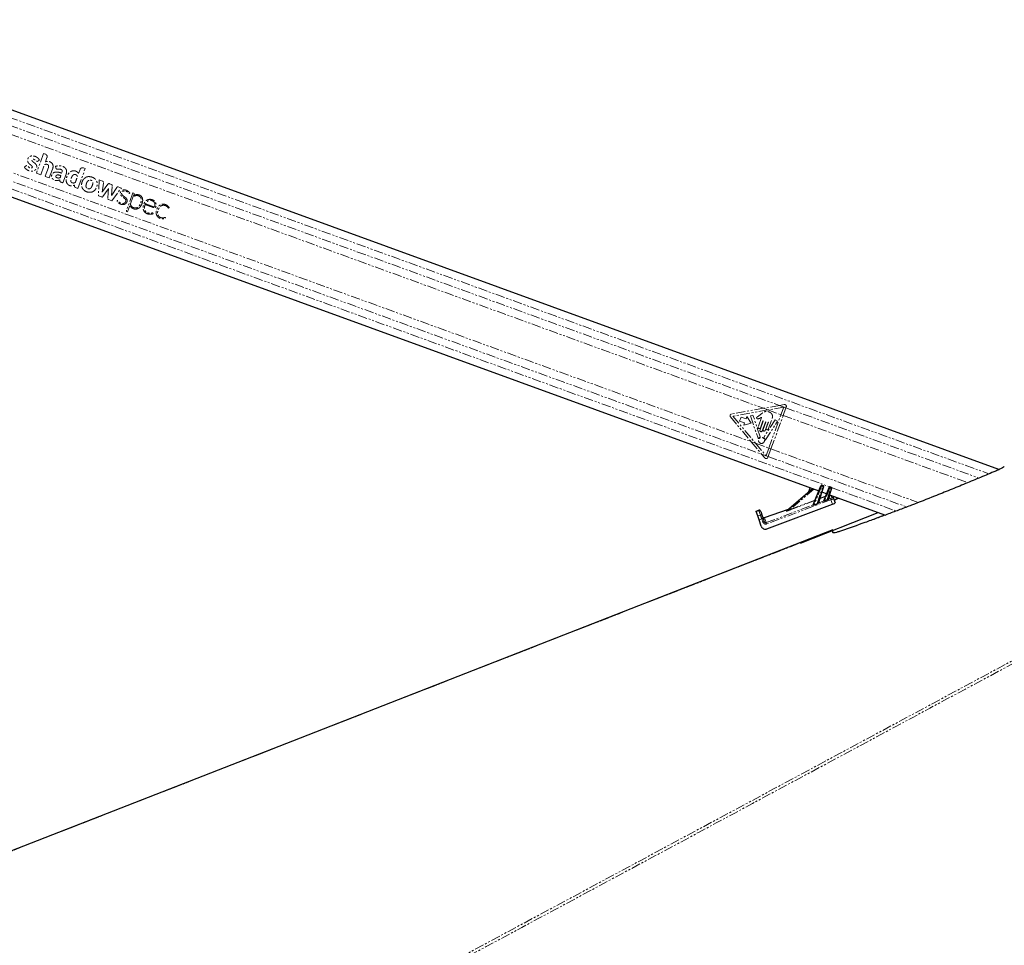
# Paper-space layout 'Inground Anchor' of a CAD drawing. Header units: millimetres. Extents: x 262 to 9484, y 125 to 8141.
# Tile 14 of 53: x 948 to 1624, y 2995 to 3630. Entities that reach past the tile are written whole.
import ezdxf

# ---------------------------------------------------------------- set-up
doc = ezdxf.new("R2010")
doc.units = ezdxf.units.MM
doc.linetypes.add('PHANTOM', pattern=[12.7, 6.35, -1.27, 1.27, -1.27, 1.27, -1.27])

psp = doc.layouts.new('Inground Anchor')

# ---------------------------------------------------------------- linework, layer by layer
at = {"color": 7, "linetype": 'Continuous', "lineweight": 25}
for p, q in [((1620.55, 3321.29), (772.51, 3630)), ((756.67, 3576.18), (1496.95, 3306.69)), ((1474.64, 3292.87), (1492.51, 3308.31)), ((1490.89, 3308.9), (1489.74, 3305.92)), ((1493.08, 3297.11), (1498.32, 3310.07)), ((1500.02, 3309.45), (1496.55, 3298.78)), ((1498.32, 3310.07), (1498.41, 3310.29)), ((1498.89, 3305.99), (1502.3, 3304.75)), ((1499.04, 3310.58), (1499.79, 3310.3)), ((1500.09, 3309.68), (1500.02, 3309.45)), ((1500.33, 3299.88), (1503.99, 3308.94)), ((1505.64, 3308.35), (1503.37, 3301.39)), ((1503.99, 3308.94), (1504.08, 3309.17)), ((1504.72, 3309.45), (1505.41, 3309.2)), ((1505.71, 3308.58), (1505.64, 3308.35)), ((1504.24, 3304.04), (1542.59, 3290.08)), ((1506.65, 3302.66), (1507.08, 3301.42)), ((1507.08, 3301.42), (1508.09, 3298.55)), ((1509.29, 3301.16), (1510.54, 3301.74)), ((1453.8, 3292.73), (1455.69, 3293.39)), ((1453.92, 3292.4), (1453.8, 3292.73)), ((1454.94, 3289.45), (1453.92, 3292.4)), ((1456.96, 3292.77), (1457.07, 3292.45)), ((1457.07, 3292.45), (1458.1, 3289.51)), ((1459.55, 3288.39), (1476.15, 3294.18)), ((1461.31, 3280.53), (1506.33, 3297.5)), ((1484.33, 3270.67), (1537.58, 3291.9)), ((1455.87, 3286.8), (1454.94, 3289.45)), ((1457.39, 3282.42), (1455.87, 3286.8)), ((1458.1, 3289.51), (1458.71, 3287.74)), ((1458.71, 3287.74), (1459.48, 3285.53)), ((1506.51, 3279.52), (1506.51, 3279.7)), ((1506.51, 3278.05), (1506.51, 3279.08))]:
    psp.add_line(p, q, dxfattribs=at)
at = {"color": 8, "linetype": 'PHANTOM', "lineweight": 18}
for p, q in [((774.01, 3624.01), (1613.7, 3318.34)), ((774.19, 3618.52), (1469.89, 3365.27)), ((767.57, 3583.08), (1457.66, 3331.86)), ((763.12, 3579.27), (1504.35, 3309.44)), ((941.89, 3551.54), (1458.96, 3363.31)), ((964.88, 3538.2), (959.95, 3524.65)), ((966.12, 3537.75), (964.88, 3538.2)), ((966.09, 3532.47), (967.18, 3535.47)), ((962.86, 3523.59), (965.39, 3530.54)), ((968.12, 3528.68), (965.86, 3522.49)), ((968.78, 3521.43), (971.03, 3527.62)), ((973.12, 3529.35), (973.31, 3528.25)), ((988.44, 3514.27), (993.38, 3527.82)), ((993.38, 3527.82), (992.13, 3528.28)), ((937.16, 3527.28), (1450.5, 3340.41)), ((959.95, 3524.65), (962.86, 3523.59)), ((965.86, 3522.49), (968.78, 3521.43)), ((978.14, 3518.03), (980.35, 3524.11)), ((989.86, 3527.22), (988.85, 3524.46)), ((986.15, 3516.5), (986.1, 3515.68)), ((986.64, 3514.93), (988.44, 3514.27)), ((1003, 3520), (1002.48, 3509.16)), ((1005.33, 3519.16), (1003, 3520)), ((1005.04, 3511.59), (1005.96, 3518.35)), ((1009.05, 3517.16), (1005.04, 3511.59)), ((1005.53, 3508.61), (1009.51, 3514.13)), ((1009.51, 3514.13), (1008.99, 3507.35)), ((1011.41, 3516.95), (1010.02, 3517.46)), ((1011.37, 3509.27), (1011.96, 3516.09)), ((1015.04, 3514.92), (1011.37, 3509.27)), ((1011.7, 3505.81), (1018.21, 3514.47)), ((1018.21, 3514.47), (1016.04, 3515.26)), ((1002.48, 3509.16), (1004.74, 3508.34)), ((1026.2, 3511.12), (1021.7, 3498.76)), ((1026.12, 3508.19), (1024.43, 3503.54)), ((1026.63, 3510.97), (1026.2, 3511.12)), ((1026.45, 3509.12), (1026.46, 3509.12)), ((1026.46, 3509.12), (1026.91, 3510.36)), ((1009.34, 3506.67), (1011.7, 3505.81)), ((1022.46, 3498.15), (1023.79, 3501.78)), ((1034.82, 3503.75), (1041, 3501.5)), ((1021.89, 3498.35), (1022.46, 3498.15)), ((1473.2, 3365.87), (1469.89, 3365.27)), ((1458.96, 3363.31), (1437, 3359.37)), ((1461.99, 3362.2), (1437.98, 3357.89)), ((1451.71, 3358.71), (1449.93, 3358.1)), ((1456.63, 3343.74), (1451.71, 3358.71)), ((1457.74, 3359.66), (1455.79, 3358.15)), ((1469.89, 3365.27), (1458.96, 3363.31)), ((1458.96, 3363.31), (1461.99, 3362.2)), ((1472.79, 3364.14), (1461.99, 3362.2)), ((1461.99, 3362.2), (1470.91, 3358.96)), ((1462.56, 3336.02), (1470.91, 3358.96)), ((1469.89, 3365.27), (1474.34, 3363.65)), ((1470.91, 3358.96), (1472.79, 3364.14)), ((1470.91, 3358.96), (1472.43, 3358.4)), ((1472.43, 3358.4), (1474.34, 3363.65)), ((1474.34, 3363.65), (1474.56, 3364.25)), ((1474.34, 3363.65), (1606.78, 3315.44)), ((1436.29, 3357.39), (1450.5, 3340.41)), ((1437.98, 3357.89), (1453.55, 3339.3)), ((1443.54, 3357.32), (1442.52, 3354.52)), ((1442.52, 3354.52), (1445.96, 3353.26)), ((1446.98, 3356.07), (1443.54, 3357.32)), ((1445.96, 3353.26), (1445.4, 3351.71)), ((1445.4, 3351.71), (1450.44, 3353.22)), ((1447.54, 3357.62), (1446.98, 3356.07)), ((1450.44, 3353.22), (1447.54, 3357.62)), ((1449.93, 3358.1), (1455.2, 3342.74)), ((1457.61, 3357.13), (1455.21, 3350.5)), ((1458.73, 3354.56), (1456.5, 3348.44)), ((1456.81, 3349.92), (1458.53, 3354.63)), ((1458.11, 3347.85), (1460.34, 3353.97)), ((1460.54, 3353.9), (1458.64, 3348.68)), ((1467.04, 3355.53), (1459.18, 3343.35)), ((1460.05, 3348.17), (1462.09, 3353.79)), ((1460.36, 3341.61), (1468.66, 3354.48)), ((1462.29, 3353.71), (1460.8, 3349.6)), ((1462.21, 3349.09), (1464.88, 3356.43)), ((1464.08, 3335.46), (1472.43, 3358.4)), ((1468.66, 3354.48), (1467.04, 3355.53)), ((1472.43, 3358.4), (1599.15, 3312.28)), ((1450.5, 3340.41), (1453.55, 3339.3)), ((1450.5, 3340.41), (1457.66, 3331.86)), ((1453.55, 3339.3), (1462.56, 3336.02)), ((1453.55, 3339.3), (1460.66, 3330.81)), ((1457.66, 3331.86), (1462.17, 3330.22)), ((1457.66, 3331.86), (1459.87, 3329.23)), ((1460.66, 3330.81), (1462.56, 3336.02)), ((1462.17, 3330.22), (1464.08, 3335.46)), ((1462.56, 3336.02), (1464.08, 3335.46)), ((1464.08, 3335.46), (1565.17, 3298.67)), ((1461.94, 3329.59), (1462.17, 3330.22)), ((1462.17, 3330.22), (1557.27, 3295.6)), ((1493.54, 3307.93), (1477.26, 3293.87)), ((1498.79, 3309.9), (1493.56, 3296.96)), ((1494.07, 3300.2), (1496.72, 3306.77)), ((1495.72, 3297.85), (1499.55, 3309.62)), ((1499.13, 3305.9), (1497.73, 3301.58)), ((1499.04, 3310.58), (1498.79, 3309.9)), ((1499.55, 3309.62), (1498.79, 3309.9)), ((1499.55, 3309.62), (1499.79, 3310.3)), ((1504.46, 3308.77), (1500.89, 3299.93)), ((1501.3, 3302.93), (1502.07, 3304.83)), ((1502.6, 3300.61), (1505.17, 3308.52)), ((1504.72, 3309.45), (1504.46, 3308.77)), ((1505.17, 3308.52), (1504.46, 3308.77)), ((1505.17, 3308.52), (1505.41, 3309.2)), ((1505.68, 3308.96), (1549.98, 3292.83)), ((1505.24, 3300.61), (1461.13, 3283.99)), ((1477.26, 3293.87), (1494.07, 3300.2)), ((1494.15, 3299.98), (1477.34, 3293.65)), ((1492.94, 3296.98), (1494.15, 3299.98)), ((1494.15, 3299.98), (1494.07, 3300.2)), ((1497.81, 3301.36), (1496.87, 3298.48)), ((1496.87, 3298.46), (1500.19, 3299.71)), ((1497.73, 3301.58), (1501.3, 3302.93)), ((1497.81, 3301.36), (1497.73, 3301.58)), ((1501.39, 3302.71), (1497.81, 3301.36)), ((1500.18, 3299.74), (1501.39, 3302.71)), ((1501.39, 3302.71), (1501.3, 3302.93)), ((1503.64, 3301.01), (1504.91, 3301.49)), ((1504.62, 3303.9), (1503.7, 3301.08)), ((1505.24, 3300.61), (1504.91, 3301.49)), ((1506.33, 3297.5), (1505.24, 3300.61)), ((1505.79, 3302.01), (1505.36, 3303.25)), ((1455.81, 3293.05), (1453.92, 3292.4)), ((1455.81, 3293.05), (1455.69, 3293.39)), ((1456.83, 3290.11), (1455.81, 3293.05)), ((1475.83, 3293.9), (1459.62, 3288.25)), ((1460.8, 3284.87), (1492.94, 3296.98)), ((1474.56, 3292.83), (1475.1, 3293.29)), ((1477.34, 3293.65), (1477.26, 3293.87)), ((1492.93, 3296.97), (1492.94, 3296.98)), ((1454.94, 3289.45), (1456.83, 3290.11)), ((1457.75, 3287.46), (1455.87, 3286.8)), ((1458.52, 3285.25), (1457.75, 3287.46)), ((1459.62, 3288.25), (1460.8, 3284.87)), ((1461.13, 3283.99), (1460.8, 3284.87)), ((1530.12, 3285.52), (1542.05, 3290.27)), ((1506.51, 3279.7), (790.02, 2999.83))]:
    psp.add_line(p, q, dxfattribs=at)
at = {"color": 8, "linetype": 'PHANTOM', "lineweight": 18, "flags": 128}
psp.add_lwpolyline([(1182.78, 2950.01), (1920.04, 3346.08), (2019.91, 3399.73), (2119.78, 3453.38), (2219.65, 3507.03), (2319.54, 3560.69), (2376.75, 3591.42)], dxfattribs=at)
at = {"color": 7, "linetype": 'Continuous', "lineweight": 25, "flags": 128}
psp.add_lwpolyline([(1506.51, 3279.89), (1140.87, 3137.07), (790.32, 3000.14)], dxfattribs=at)
at = {"color": 8, "linetype": 'PHANTOM', "lineweight": 18}
psp.add_circle((1457.57, 3341.26), 2.04, dxfattribs=at)
for centre, radius, start, end in [((996.01, 3517.37), 4.97, 97.30298, 100.70419), ((995.54, 3516.57), 4.63, 205.36938, 210.12406), ((1009.73, 3516.67), 0.844, 69.99696, 144.21197), ((1011.13, 3516.16), 0.841, 355.03307, 69.99696), ((1015.75, 3514.47), 0.842, 69.99696, 147.03173), ((1026.8, 3507.95), 0.727, 122.08485, 159.99696), ((1026.46, 3510.52), 0.474, 339.99696, 69.99696), ((1029.07, 3505.96), 4.04, 62.67773, 68.99189), ((1024.17, 3501.64), 0.411, 34.05252, 159.99696), ((1022, 3498.65), 0.316, 159.99696, 249.99696), ((1473.42, 3364.67), 1.22, 339.99696, 100.17473), ((1437.22, 3358.17), 1.22, 100.17473, 219.93926), ((1458.63, 3354.59), 0.107, 339.99696, 159.99696), ((1460.44, 3353.93), 0.107, 339.99696, 159.99696), ((1462.19, 3353.75), 0.107, 339.99696, 159.99696), ((1456.01, 3350.21), 0.856, 159.99696, 339.99696), ((1457.31, 3348.14), 0.856, 159.99696, 339.99696), ((1459.34, 3348.43), 0.749, 159.99696, 339.99696), ((1461.5, 3349.35), 0.75, 159.99696, 339.99696), ((1455.39, 3342.8), 0.203, 198.93517, 324.66531), ((1457.57, 3341.26), 2.46, 115.12416, 144.66531), ((1456.44, 3343.67), 0.203, 295.12416, 18.19789), ((1459.35, 3343.24), 0.203, 147.17878, 227.96277), ((1457.57, 3341.26), 2.46, 9.96265, 47.96277), ((1460.19, 3341.72), 0.203, 189.96265, 327.17878), ((1460.8, 3330.01), 1.22, 219.93926, 339.99696), ((1497.32, 3306.61), 3.59, 66.00985, 73.98406), ((1498.55, 3306.17), 3.59, 66.00985, 73.98406), ((1503, 3305.49), 3.59, 66.00985, 73.98406), ((1504.18, 3305.06), 3.59, 66.00985, 73.98406), ((1494.79, 3301.83), 1.78, 246.08627, 253.90764), ((1494.07, 3300.21), 0.24, 288.82392, 337.82328), ((1503.41, 3300.98), 8.3, 202.17342, 203.26115), ((1496.79, 3298.7), 0.254, 165.20955, 287.93168), ((1496.79, 3298.71), 0.25, 163.2646, 289.80469), ((1497.73, 3301.6), 0.25, 163.2646, 289.80469), ((1498.23, 3303.33), 1.81, 245.92962, 254.06429), ((1500.11, 3299.97), 0.24, 288.82392, 337.82328), ((1500.1, 3299.95), 0.254, 291.74012, 336.9905), ((1507.81, 3302.69), 7.45, 201.72054, 203.13214), ((1502.02, 3304.55), 1.78, 246.08627, 253.90764), ((1501.31, 3302.94), 0.24, 288.82392, 337.82328), ((1509.26, 3303.25), 7.17, 201.59993, 203.12247), ((1503.59, 3301.28), 0.266, 171.34273, 281.0133), ((1503.61, 3301.31), 0.25, 163.2646, 289.80469), ((1504.54, 3304.17), 0.255, 224.38903, 275.60488), ((1505.72, 3302.33), 0.993, 19.66747, 111.04935), ((1506.15, 3301.09), 0.993, 19.66747, 111.04935), ((1456.14, 3292.12), 0.991, 19.72578, 109.71668), ((1474.51, 3293.02), 0.202, 285.8189, 310.72966), ((1475.04, 3293.49), 0.202, 285.8189, 310.72966), ((1492.86, 3297.2), 0.237, 288.23995, 337.76194), ((1492.86, 3297.21), 0.24, 288.82392, 337.82328), ((1501.56, 3300.26), 8.66, 202.43509, 203.38832), ((1457.16, 3289.18), 0.991, 19.72578, 109.71668), ((1459.79, 3282.37), 5.48, 101.33893, 111.82269), ((1459.27, 3289.18), 0.993, 199.66747, 291.04935), ((1460.56, 3280.16), 5.48, 101.33893, 111.82269)]:
    psp.add_arc(centre, radius, start, end, dxfattribs=at)
at = {"color": 7, "linetype": 'Continuous', "lineweight": 25}
for centre, radius, start, end in [((1498.87, 3310.11), 0.5, 69.99696, 157.99696), ((1499.61, 3309.83), 0.5, 341.99696, 69.99696), ((1504.55, 3308.98), 0.5, 69.99696, 157.99696), ((1505.24, 3308.73), 0.5, 341.99696, 69.99696), ((1456.02, 3292.44), 1, 19.21077, 109.21077), ((1459.22, 3289.34), 1, 199.21077, 289.21077)]:
    psp.add_arc(centre, radius, start, end, dxfattribs=at)
at = {"color": 8, "linetype": 'PHANTOM', "lineweight": 18}
for centre, major_axis, ratio, start_param, end_param in [((1535.68, 3312.03), (51.44, 19.35), 0.022734, 2.451824, 2.521658), ((1495.97, 3298.13), (0.9, 0.359), 0.136299, 6.085068, 6.170266), ((1501.14, 3300.1), (0.958, 0.383), 0.127952, 3.019531, 3.213532), ((1501.05, 3300.33), (0.726, 0.483), 0.125141, 2.960489, 3.15449), ((1535.68, 3312.03), (51.44, 19.35), 0.022734, 2.260781, 2.30493), ((1535.69, 3312.04), (51.44, 19.36), 0.018188, 2.260776, 2.304925), ((1504.86, 3301.66), (0.936, 0.354), 0.177897, 4.706577, 6.278529), ((1505.2, 3300.74), (1.88, 0.68), 0.066003, 4.710393, 6.282345), ((1510.98, 3305.37), (5.61, 2.12), 0.177897, 2.870519, 3.136937), ((1511.32, 3304.45), (4.67, 1.8), 0.222599, 2.796983, 3.13447), ((1477.97, 3294.12), (3.45, 1.35), 0.058818, 2.976664, 4.504268), ((1477.89, 3294.35), (3.29, 1.54), 0.049295, 2.968676, 4.496279), ((1535.69, 3312.04), (51.44, 19.36), 0.018188, 2.451819, 2.521653), ((1457.8, 3287.33), (-0.99, 2.83), 0.000389, 0.188222, 1.524793), ((1460.41, 3285.91), (-0.68, 1.93), 0.976801, 1.566413, 3.161959), ((1462.84, 3278.95), (-3.29, 9.44), 0.014109, 6.10687, 6.283185)]:
    psp.add_ellipse(centre, major_axis=major_axis, ratio=ratio, start_param=start_param, end_param=end_param, dxfattribs=at)
at = {"color": 7, "linetype": 'Continuous', "lineweight": 25}
for centre, major_axis, ratio, start_param, end_param in [((1495.89, 3298.36), (0.662, 0.444), 0.14132, 6.019868, 6.105066), ((1502.71, 3300.97), (0.662, 0.444), 0.14132, 5.79553, 6.105066), ((1502.8, 3300.74), (0.9, 0.359), 0.136299, 5.860731, 6.170266), ((1506.21, 3297.84), (1.87, 0.71), 0.177897, 4.706577, 6.278529), ((1512.33, 3301.55), (4.68, 1.77), 0.177897, 2.21001, 3.136937), ((1477.12, 3294.05), (2.04, 0.79), 0.059581, 2.722357, 2.977286), ((1460.43, 3285.86), (-0.35, 1), 0.940998, 1.567415, 3.162961), ((1460.23, 3283.41), (-1.02, 2.9), 0.976801, 1.566413, 3.161959)]:
    psp.add_ellipse(centre, major_axis=major_axis, ratio=ratio, start_param=start_param, end_param=end_param, dxfattribs=at)
at = {"color": 8, "linetype": 'PHANTOM', "lineweight": 18}
for points, knots in [([(2380.97, 3591.66), (2363.38, 3582.19), (2280.92, 3537.77), (2133.35, 3458.55), (1938.51, 3353.84), (1743.64, 3249.15), (1548.77, 3144.46), (1353.9, 3039.77), (1223.99, 2969.97), (1159.03, 2935.08)], [0, 0, 0, 0, 0.043226, 0.202688, 0.36215, 0.521613, 0.681075, 0.840538, 1, 1, 1, 1]), ([(953.34, 3529.88), (953.16, 3529.85), (952.8, 3529.8), (952.42, 3529.44), (952.08, 3529.2), (951.83, 3529.04), (951.72, 3528.94), (951.68, 3528.86), (951.68, 3528.83), (951.69, 3528.77), (951.82, 3528.6), (952.03, 3528.25), (952.49, 3527.77), (953.05, 3527.29), (953.78, 3526.8), (954.61, 3526.39), (955.56, 3526.08), (956.55, 3525.94), (957.5, 3526), (958.38, 3526.28), (959.11, 3526.79), (959.69, 3527.46), (960.06, 3528.19), (960.21, 3528.91), (960.18, 3529.55), (960.01, 3530.07), (959.62, 3530.77), (959, 3531.39), (958.24, 3531.99), (957.68, 3532.39), (957.21, 3532.78), (956.91, 3533.18), (956.85, 3533.58), (956.96, 3533.88), (957.17, 3534.12), (957.53, 3534.26), (957.99, 3534.24), (958.59, 3534.05), (959.28, 3533.6), (959.74, 3533.04), (960.21, 3532.79), (960.45, 3532.74), (960.7, 3532.77), (960.84, 3532.86), (960.91, 3532.91)], [0, 0, 0, 0, 0.022693, 0.043769, 0.065125, 0.074105, 0.081704, 0.083311, 0.084608, 0.085809, 0.090371, 0.111465, 0.137648, 0.172538, 0.205482, 0.247029, 0.288953, 0.330457, 0.37138, 0.40852, 0.444978, 0.482039, 0.518824, 0.545977, 0.572992, 0.599285, 0.61411, 0.673633, 0.706936, 0.735471, 0.76055, 0.783467, 0.796125, 0.809873, 0.822722, 0.834848, 0.856612, 0.879671, 0.913137, 0.958833, 0.969242, 0.978982, 0.988773, 1, 1, 1, 1]), ([(960.91, 3532.91), (960.97, 3532.96), (961.1, 3533.06), (961.32, 3533.22), (961.52, 3533.38), (961.69, 3533.5), (961.79, 3533.58), (961.87, 3533.63), (961.92, 3533.66), (961.94, 3533.69), (961.94, 3533.72), (961.93, 3533.75), (961.9, 3533.82), (961.85, 3533.91), (961.8, 3533.99), (961.76, 3534.04), (961.75, 3534.05), (961.75, 3534.06), (961.75, 3534.06), (961.75, 3534.06), (961.75, 3534.06), (961.75, 3534.06), (961.75, 3534.06), (961.63, 3534.25), (961.38, 3534.6), (960.92, 3535.07), (960.41, 3535.48), (959.33, 3536.15), (957.88, 3536.62), (956.19, 3536.52), (955.12, 3536.02), (954.39, 3535.25), (953.98, 3534.4), (953.83, 3533.49), (953.96, 3532.46), (954.45, 3531.62), (955.09, 3531.04), (955.66, 3530.59), (956.23, 3530.15), (956.75, 3529.71), (957.08, 3529.32), (957.16, 3528.97), (957.13, 3528.72), (957.01, 3528.5), (956.84, 3528.33), (956.63, 3528.21), (956.36, 3528.14), (955.9, 3528.16), (955.31, 3528.35), (954.67, 3528.8), (954.22, 3529.3), (953.82, 3529.76), (953.5, 3529.84), (953.34, 3529.88)], [0, 0, 0, 0, 0.0099329, 0.0214283, 0.0365863, 0.0432559, 0.0484962, 0.053293, 0.0553278, 0.0566847, 0.0577092, 0.0590119, 0.0615785, 0.0670909, 0.0724325, 0.074295, 0.0749633, 0.0752232, 0.0753306, 0.0753765, 0.0753964, 0.0754051, 0.075409, 0.0754119, 0.1039957, 0.1325728, 0.1611982, 0.1897806, 0.3002877, 0.355354, 0.4103131, 0.451904, 0.4923977, 0.5324272, 0.5723884, 0.6270175, 0.6565102, 0.6858398, 0.7228167, 0.7511971, 0.7767391, 0.7873386, 0.7984042, 0.8090601, 0.8193674, 0.8297366, 0.8403316, 0.8565613, 0.8890673, 0.9219661, 0.9574766, 0.9785704, 1, 1, 1, 1]), ([(967.18, 3535.47), (967.24, 3535.73), (967.36, 3536.24), (967.11, 3536.95), (966.68, 3537.47), (966.31, 3537.65), (966.12, 3537.75)], [0, 0, 0, 0, 0.283705, 0.557917, 0.775026, 1, 1, 1, 1]), ([(965.39, 3530.54), (965.67, 3530.63), (966.19, 3530.81), (966.93, 3530.81), (967.53, 3530.64), (967.94, 3530.36), (968.18, 3529.99), (968.3, 3529.56), (968.25, 3529.11), (968.16, 3528.82), (968.12, 3528.68)], [0, 0, 0, 0, 0.20075, 0.371353, 0.491267, 0.615204, 0.694596, 0.793687, 0.904539, 1, 1, 1, 1]), ([(971.03, 3527.62), (971.14, 3527.98), (971.36, 3528.7), (971.38, 3529.84), (971.06, 3530.94), (970.36, 3531.85), (969.39, 3532.45), (968.31, 3532.77), (967.17, 3532.83), (966.45, 3532.59), (966.09, 3532.47)], [0, 0, 0, 0, 0.124448, 0.250146, 0.374778, 0.499816, 0.624786, 0.750232, 0.874855, 1, 1, 1, 1]), ([(980.35, 3524.11), (980.48, 3524.56), (980.74, 3525.47), (980.57, 3526.9), (979.87, 3528.15), (978.61, 3529.16), (976.92, 3529.75), (974.96, 3529.89), (973.72, 3529.53), (973.12, 3529.35)], [0, 0, 0, 0, 0.122899, 0.245993, 0.3688, 0.492261, 0.661688, 0.834247, 1, 1, 1, 1]), ([(973.31, 3528.25), (973.33, 3528.15), (973.38, 3527.96), (973.55, 3527.7), (973.79, 3527.51), (974.34, 3527.27), (975.26, 3527.47), (976.26, 3527.43), (977.03, 3527.17), (977.47, 3526.81), (977.69, 3526.32), (977.73, 3525.61), (977.52, 3525.1), (977.38, 3524.75)], [0, 0, 0, 0, 0.043693, 0.087035, 0.130805, 0.173871, 0.347703, 0.520641, 0.609431, 0.697904, 0.762047, 0.837472, 1, 1, 1, 1]), ([(992.13, 3528.28), (991.87, 3528.34), (991.36, 3528.45), (990.65, 3528.2), (990.13, 3527.78), (989.95, 3527.41), (989.86, 3527.22)], [0, 0, 0, 0, 0.283705, 0.557917, 0.775026, 1, 1, 1, 1]), ([(977.38, 3524.75), (976.64, 3524.96), (975.17, 3525.38), (973.22, 3525.53), (971.73, 3525.1), (970.81, 3524.35), (970.33, 3523.27), (970.28, 3522.22), (970.56, 3521.36), (971.21, 3520.55), (972.27, 3519.87), (973.68, 3519.56), (974.95, 3519.68), (975.7, 3519.94), (976.03, 3520.06)], [0, 0, 0, 0, 0.143245, 0.2863, 0.358562, 0.42973, 0.501653, 0.57333, 0.62118, 0.668883, 0.765222, 0.851094, 0.934425, 1, 1, 1, 1]), ([(976.75, 3523.02), (976.24, 3523.18), (975.53, 3523.41), (974.6, 3523.49), (974.07, 3523.44), (973.69, 3523.25), (973.46, 3523.01), (973.32, 3522.71), (973.26, 3522.39), (973.32, 3522.08), (973.56, 3521.76), (974.04, 3521.5), (974.7, 3521.31), (975.18, 3521.35), (975.42, 3521.38)], [0, 0, 0, 0, 0.235346, 0.328382, 0.417623, 0.466597, 0.514368, 0.562572, 0.611927, 0.656748, 0.699407, 0.787981, 0.894127, 1, 1, 1, 1]), ([(975.42, 3521.38), (975.61, 3521.43), (975.86, 3521.49), (976.15, 3521.61), (976.39, 3521.82), (976.49, 3522.35), (976.65, 3522.78), (976.75, 3523.02)], [0, 0, 0, 0, 0.2565425, 0.3348589, 0.3977531, 0.6637021, 1, 1, 1, 1]), ([(988.85, 3524.46), (988.62, 3524.78), (988.18, 3525.38), (987.27, 3525.99), (986.14, 3526.35), (984.81, 3526.33), (983.22, 3525.77), (981.83, 3524.45), (980.86, 3522.6), (980.39, 3520.75), (980.33, 3519.01), (980.86, 3517.61), (981.81, 3516.57), (983.11, 3515.99), (984.66, 3515.88), (985.65, 3516.3), (986.15, 3516.5)], [0, 0, 0, 0, 0.055174, 0.104924, 0.152121, 0.22113, 0.288785, 0.386404, 0.484076, 0.581734, 0.655206, 0.726559, 0.788721, 0.848695, 0.925084, 1, 1, 1, 1]), ([(988.13, 3522.46), (988.04, 3522.64), (987.86, 3522.99), (987.42, 3523.4), (986.9, 3523.69), (986.25, 3523.84), (985.53, 3523.7), (984.66, 3523.02), (984.09, 3521.99), (983.71, 3520.86), (983.52, 3520.03), (983.47, 3519.27), (983.65, 3518.85), (983.73, 3518.64)], [0, 0, 0, 0, 0.06701, 0.13381, 0.20062, 0.267957, 0.355127, 0.441557, 0.633595, 0.746498, 0.846357, 0.924443, 1, 1, 1, 1]), ([(983.73, 3518.64), (983.85, 3518.5), (984.08, 3518.22), (984.6, 3518.01), (985.13, 3517.91), (985.65, 3517.94), (986.11, 3518.05), (986.59, 3518.23), (986.81, 3518.85), (987.31, 3520.23), (987.77, 3521.48), (988.13, 3522.46)], [0, 0, 0, 0, 0.069768, 0.142093, 0.215677, 0.285558, 0.344021, 0.404727, 0.476993, 0.588013, 1, 1, 1, 1]), ([(994.03, 3521.92), (993.37, 3521.48), (992.03, 3520.57), (991.1, 3518.45), (990.78, 3516.38), (991.17, 3515.17), (991.36, 3514.58)], [0, 0, 0, 0, 0.274692, 0.559989, 0.783639, 1, 1, 1, 1]), ([(995.08, 3522.25), (994.88, 3522.21), (994.52, 3522.13), (994.18, 3521.98), (994.03, 3521.92)], [0, 0, 0, 0, 0.561208, 1, 1, 1, 1]), ([(995.97, 3522.34), (995.86, 3522.34), (995.66, 3522.33), (995.46, 3522.31), (995.38, 3522.3)], [0, 0, 0, 0, 0.563954, 1, 1, 1, 1]), ([(995.69, 3511.59), (996.44, 3511.56), (997.93, 3511.5), (999.93, 3512.73), (1001.19, 3514.63), (1001.78, 3516.85), (1001.5, 3519.15), (1000.13, 3520.97), (998.17, 3522.09), (996.7, 3522.26), (995.97, 3522.34)], [0, 0, 0, 0, 0.125115, 0.247908, 0.375235, 0.504206, 0.628862, 0.752358, 0.876174, 1, 1, 1, 1]), ([(976.03, 3520.06), (976.03, 3519.89), (976.02, 3519.52), (976.09, 3519.01), (976.42, 3518.68), (976.78, 3518.51), (977.37, 3518.3), (977.83, 3518.14), (978.14, 3518.03)], [0, 0, 0, 0, 0.1538082, 0.3425052, 0.4333459, 0.5586199, 0.7027663, 1, 1, 1, 1]), ([(986.1, 3515.68), (986.11, 3515.58), (986.12, 3515.4), (986.25, 3515.18), (986.43, 3515.02), (986.57, 3514.96), (986.64, 3514.93)], [0, 0, 0, 0, 0.286382, 0.546973, 0.760274, 1, 1, 1, 1]), ([(991.53, 3514.24), (991.7, 3513.99), (992, 3513.53), (992.39, 3513.16), (992.57, 3513)], [0, 0, 0, 0, 0.558522, 1, 1, 1, 1]), ([(995.96, 3519.84), (995.6, 3519.61), (994.87, 3519.12), (994.39, 3517.96), (994.08, 3517), (993.93, 3516.22), (993.93, 3515.54), (994.14, 3514.87), (994.62, 3514.35), (995.05, 3514.16), (995.26, 3514.07)], [0, 0, 0, 0, 0.177898, 0.366935, 0.516404, 0.611742, 0.706498, 0.804316, 0.9008, 1, 1, 1, 1]), ([(995.26, 3514.07), (995.52, 3514), (996.03, 3513.86), (996.7, 3514.03), (997.12, 3514.33), (997.39, 3514.59), (997.61, 3514.9), (998.09, 3515.68), (998.51, 3516.67), (998.67, 3517.85), (998.6, 3518.64), (998.19, 3519.33), (997.52, 3519.78), (996.74, 3520.01), (996.21, 3519.9), (995.96, 3519.84)], [0, 0, 0, 0, 0.081409, 0.162225, 0.200498, 0.238876, 0.277459, 0.31571, 0.520186, 0.601428, 0.678877, 0.757677, 0.838992, 0.920897, 1, 1, 1, 1]), ([(1005.96, 3518.35), (1005.95, 3518.4), (1005.95, 3518.5), (1005.89, 3518.68), (1005.78, 3518.88), (1005.58, 3519.05), (1005.42, 3519.12), (1005.33, 3519.16)], [0, 0, 0, 0, 0.123461, 0.278128, 0.520216, 0.746513, 1, 1, 1, 1]), ([(992.57, 3513), (993.09, 3512.62), (994.04, 3511.93), (995.18, 3511.69), (995.69, 3511.59)], [0, 0, 0, 0, 0.556174, 1, 1, 1, 1]), ([(1004.74, 3508.34), (1004.82, 3508.32), (1004.98, 3508.27), (1005.22, 3508.32), (1005.4, 3508.44), (1005.49, 3508.55), (1005.53, 3508.61)], [0, 0, 0, 0, 0.286326, 0.544838, 0.757768, 1, 1, 1, 1]), ([(1008.99, 3507.35), (1008.99, 3507.26), (1008.98, 3507.11), (1009.04, 3506.9), (1009.17, 3506.75), (1009.28, 3506.7), (1009.34, 3506.67)], [0, 0, 0, 0, 0.300096, 0.558347, 0.763087, 1, 1, 1, 1]), ([(1023.68, 3510.72), (1023.78, 3510.78), (1023.89, 3510.84), (1023.97, 3510.94), (1023.98, 3510.96), (1023.98, 3510.99), (1023.97, 3511.05), (1023.89, 3511.22), (1023.61, 3511.57), (1023.1, 3512.17), (1022.33, 3512.67), (1021.47, 3513.02), (1020.64, 3513.21), (1019.75, 3513.22), (1018.92, 3512.99), (1018.24, 3512.54), (1017.77, 3511.95), (1017.48, 3511.23), (1017.44, 3510.41), (1017.91, 3509.32), (1019.1, 3508.3), (1020.35, 3507.48), (1021.08, 3506.63), (1021.38, 3505.9), (1021.2, 3505.05), (1020.67, 3504.34), (1019.89, 3503.92), (1019.08, 3503.82), (1018.32, 3503.96), (1017.67, 3504.21), (1017.07, 3504.57), (1016.55, 3505.05), (1016.21, 3505.5), (1016.03, 3505.82), (1015.91, 3505.92), (1015.82, 3505.96), (1015.69, 3505.97), (1015.55, 3505.9), (1015.42, 3505.79), (1015.31, 3505.72), (1015.24, 3505.68), (1015.23, 3505.65), (1015.22, 3505.64), (1015.22, 3505.63), (1015.24, 3505.59), (1015.28, 3505.52), (1015.33, 3505.43), (1015.46, 3505.25), (1015.59, 3505.05), (1015.74, 3504.85), (1015.81, 3504.77), (1015.84, 3504.73), (1015.85, 3504.72), (1015.86, 3504.71), (1015.86, 3504.71), (1015.86, 3504.71), (1015.86, 3504.71), (1015.86, 3504.71), (1016.2, 3504.31), (1017.06, 3503.66), (1018.4, 3503.16), (1019.64, 3503.1), (1020.68, 3503.36), (1021.21, 3503.82), (1021.48, 3504.06)], [0, 0, 0, 0, 0.0108292, 0.0115294, 0.0121269, 0.0130516, 0.015073, 0.0177388, 0.0314805, 0.0574855, 0.0936761, 0.1191044, 0.1476175, 0.1757925, 0.2039033, 0.2297596, 0.2534373, 0.2768728, 0.3031261, 0.3309443, 0.388857, 0.4514793, 0.4747822, 0.4968903, 0.5256168, 0.5538308, 0.5809291, 0.6088023, 0.6318409, 0.6543737, 0.6767165, 0.6991111, 0.7217965, 0.7312788, 0.7343263, 0.7373513, 0.7406593, 0.7462655, 0.7521743, 0.7571082, 0.7593504, 0.7596338, 0.7598946, 0.7603243, 0.7608926, 0.7642263, 0.768058, 0.7706397, 0.7852422, 0.7916687, 0.7944971, 0.7957418, 0.7962895, 0.7965305, 0.7966365, 0.7966832, 0.7967037, 0.7967127, 0.7967198, 0.846935, 0.8988801, 0.9327285, 0.9657901, 1, 1, 1, 1]), ([(1022.23, 3506.15), (1022.01, 3506.66), (1021.57, 3507.67), (1020.22, 3508.6), (1019.15, 3509.36), (1018.53, 3510.16), (1018.36, 3510.79), (1018.47, 3511.31), (1018.68, 3511.71), (1018.99, 3512.04), (1019.53, 3512.37), (1020.34, 3512.52), (1021.25, 3512.35), (1021.94, 3512.05), (1022.5, 3511.68), (1022.94, 3511.26), (1023.18, 3510.82), (1023.41, 3510.68), (1023.49, 3510.65), (1023.56, 3510.66), (1023.63, 3510.68), (1023.66, 3510.71), (1023.68, 3510.72)], [0, 0, 0, 0, 0.1247778, 0.249542, 0.369694, 0.4283998, 0.4812243, 0.5148711, 0.5488945, 0.5835374, 0.6186086, 0.693311, 0.7685116, 0.8304093, 0.8661123, 0.9229338, 0.9699733, 0.9777319, 0.9847781, 0.9893972, 0.994335, 1, 1, 1, 1]), ([(1024.43, 3503.54), (1024.49, 3503.32), (1024.64, 3502.8), (1025.13, 3501.96), (1026.02, 3501.22), (1027.23, 3500.81), (1028.59, 3500.81), (1029.89, 3501.47), (1030.78, 3502.52), (1031.35, 3503.7), (1031.73, 3504.92), (1031.99, 3506.23), (1031.8, 3507.61), (1030.94, 3508.64), (1029.82, 3509.23), (1028.63, 3509.38), (1027.45, 3509.13), (1026.76, 3508.75), (1026.42, 3508.56)], [0, 0, 0, 0, 0.034104, 0.084078, 0.146622, 0.208749, 0.277105, 0.349676, 0.425583, 0.484375, 0.550847, 0.62164, 0.68929, 0.757517, 0.818996, 0.879305, 0.939515, 1, 1, 1, 1]), ([(1028.47, 3509.94), (1028.07, 3509.84), (1027.35, 3509.67), (1026.73, 3509.29), (1026.45, 3509.12)], [0, 0, 0, 0, 0.556875, 1, 1, 1, 1]), ([(1030.52, 3509.73), (1030.14, 3509.84), (1029.47, 3510.03), (1028.78, 3509.97), (1028.47, 3509.94)], [0, 0, 0, 0, 0.558316, 1, 1, 1, 1]), ([(1032.68, 3507.58), (1032.45, 3508.03), (1032.03, 3508.84), (1031.26, 3509.33), (1030.92, 3509.55)], [0, 0, 0, 0, 0.5567579, 1, 1, 1, 1]), ([(1032.32, 3503.59), (1032.45, 3503.97), (1032.69, 3504.71), (1032.96, 3506.05), (1032.79, 3507.01), (1032.68, 3507.58)], [0, 0, 0, 0, 0.296442, 0.572275, 1, 1, 1, 1]), ([(1021.48, 3504.06), (1021.75, 3504.43), (1022.11, 3504.95), (1022.27, 3505.7), (1022.25, 3506.01), (1022.23, 3506.15)], [0, 0, 0, 0, 0.599205, 0.809031, 1, 1, 1, 1]), ([(1024.51, 3501.87), (1024.65, 3501.67), (1024.88, 3501.33), (1025.37, 3500.85), (1026.16, 3500.35), (1027.34, 3499.95), (1028.79, 3500.02), (1029.62, 3500.4), (1030.03, 3500.59)], [0, 0, 0, 0, 0.116144, 0.197588, 0.324338, 0.564652, 0.784003, 1, 1, 1, 1]), ([(1030.03, 3500.59), (1030.32, 3500.79), (1030.84, 3501.16), (1031.24, 3501.66), (1031.41, 3501.88)], [0, 0, 0, 0, 0.561458, 1, 1, 1, 1]), ([(1031.41, 3501.88), (1031.6, 3502.18), (1031.95, 3502.72), (1032.21, 3503.32), (1032.32, 3503.59)], [0, 0, 0, 0, 0.553981, 1, 1, 1, 1]), ([(1034.56, 3503.2), (1034.58, 3503.19), (1034.61, 3503.18), (1034.64, 3503.17), (1034.66, 3503.16), (1034.67, 3503.16), (1034.67, 3503.16), (1034.67, 3503.16), (1034.67, 3503.16), (1034.67, 3503.16), (1034.67, 3503.16), (1034.67, 3503.16), (1035.06, 3503.02), (1035.83, 3502.74), (1036.98, 3502.32), (1038.14, 3501.9), (1039.14, 3501.53), (1040.06, 3501.2), (1040.72, 3500.92), (1041.2, 3500.76), (1041.42, 3500.71), (1041.53, 3500.72), (1041.64, 3500.79), (1041.73, 3500.93), (1041.82, 3501.17), (1041.91, 3501.55), (1042.03, 3502.04), (1042.09, 3502.64), (1042.07, 3503.37), (1041.91, 3504.08), (1041.65, 3504.67), (1041.35, 3505.15), (1040.85, 3505.7), (1039.8, 3506.44), (1038.06, 3506.9), (1035.99, 3506.48), (1034.46, 3505.14), (1033.55, 3503.44), (1033.13, 3501.74), (1033.14, 3500.2), (1033.54, 3498.92), (1034.3, 3497.8), (1035.05, 3497.32), (1035.43, 3497.08)], [0, 0, 0, 0, 0.0022745, 0.0032753, 0.0037156, 0.0039094, 0.0039946, 0.0040321, 0.0040486, 0.0040559, 0.0040591, 0.0040605, 0.0040616, 0.0464872, 0.0889128, 0.1313383, 0.1737639, 0.1996561, 0.2320002, 0.2479747, 0.2522091, 0.2555082, 0.2587052, 0.2653137, 0.2728476, 0.2845396, 0.3064646, 0.3243168, 0.3476237, 0.3814459, 0.3983086, 0.4152651, 0.4387182, 0.4748053, 0.5472184, 0.6188686, 0.6842042, 0.7506364, 0.8164258, 0.8632623, 0.9083316, 0.9531129, 1, 1, 1, 1]), ([(1035.43, 3497.08), (1035.77, 3496.93), (1036.44, 3496.63), (1037.48, 3496.45), (1038.4, 3496.43), (1039.04, 3496.51), (1039.46, 3496.62), (1039.69, 3496.71), (1039.86, 3496.78), (1039.95, 3496.83), (1039.98, 3496.85), (1040, 3496.87), (1040, 3496.89), (1039.99, 3496.92), (1039.94, 3497.01), (1039.92, 3497.13), (1039.86, 3497.26), (1039.8, 3497.36), (1039.65, 3497.43), (1039.43, 3497.42), (1039.04, 3497.32), (1038.56, 3497.2), (1038.01, 3497.18), (1037.37, 3497.21), (1036.54, 3497.39), (1035.73, 3497.75), (1035.03, 3498.27), (1034.46, 3498.95), (1034.03, 3500.11), (1034.06, 3501.61), (1034.39, 3502.67), (1034.56, 3503.2)], [0, 0, 0, 0, 0.0707662, 0.1417483, 0.2011063, 0.2480348, 0.2664512, 0.2848091, 0.2966702, 0.3021266, 0.3037206, 0.3049074, 0.3059602, 0.3071925, 0.3110351, 0.3266162, 0.3300174, 0.3385874, 0.3487919, 0.3603665, 0.3809771, 0.4246793, 0.4559171, 0.4871103, 0.5494501, 0.6175907, 0.6575638, 0.7166595, 0.7866111, 0.8926081, 1, 1, 1, 1]), ([(1041, 3501.5), (1041.13, 3501.92), (1041.37, 3502.77), (1041.19, 3504.12), (1040.38, 3505.25), (1039.18, 3505.88), (1037.87, 3506.09), (1036.57, 3505.78), (1035.5, 3504.93), (1035.04, 3504.15), (1034.82, 3503.75)], [0, 0, 0, 0, 0.124213, 0.247775, 0.374538, 0.501893, 0.623019, 0.743733, 0.871569, 1, 1, 1, 1]), ([(1050.68, 3500.79), (1050.76, 3500.85), (1050.87, 3500.92), (1050.98, 3500.98), (1051, 3501), (1051.01, 3501.01), (1051.01, 3501.02), (1051, 3501.04), (1050.99, 3501.1), (1050.93, 3501.29), (1050.75, 3501.5), (1050.57, 3501.74), (1050.39, 3501.96), (1050, 3502.37), (1049.42, 3502.77), (1048.71, 3503.1), (1047.94, 3503.36), (1047.11, 3503.47), (1046.26, 3503.4), (1045.6, 3503.23), (1044.98, 3502.95), (1044.4, 3502.57), (1043.53, 3501.77), (1042.62, 3500.3), (1042.13, 3498.52), (1042.13, 3497.05), (1042.35, 3495.99), (1042.84, 3495.02), (1043.55, 3494.28), (1044.37, 3493.77), (1045.2, 3493.44), (1046.09, 3493.27), (1046.98, 3493.25), (1047.73, 3493.39), (1048.21, 3493.58), (1048.41, 3493.69), (1048.48, 3493.72), (1048.5, 3493.74), (1048.51, 3493.76), (1048.51, 3493.79), (1048.51, 3493.82), (1048.51, 3493.83)], [0, 0, 0, 0, 0.01379, 0.016297, 0.01685, 0.017284, 0.017774, 0.01844, 0.020066, 0.026122, 0.044804, 0.055348, 0.065634, 0.082788, 0.12973, 0.157629, 0.185603, 0.236815, 0.266767, 0.2965, 0.326342, 0.356622, 0.387691, 0.481767, 0.579472, 0.627418, 0.67422, 0.720724, 0.769122, 0.807565, 0.846917, 0.886543, 0.925795, 0.964278, 0.986058, 0.993389, 0.994812, 0.995817, 0.996803, 0.99808, 1, 1, 1, 1]), ([(1048.51, 3493.83), (1048.5, 3493.89), (1048.49, 3494.01), (1048.42, 3494.14), (1048.35, 3494.24), (1048.29, 3494.3), (1048.21, 3494.32), (1047.95, 3494.32), (1047.68, 3494.15), (1047.27, 3494.06), (1046.94, 3494.01), (1046.65, 3494), (1046.3, 3494), (1045.78, 3494.05), (1044.97, 3494.31), (1044.1, 3494.87), (1043.31, 3495.87), (1043, 3497.27), (1043.2, 3498.8), (1043.75, 3500.23), (1044.46, 3501.38), (1045.31, 3502.14), (1046.08, 3502.52), (1046.8, 3502.67), (1047.33, 3502.66), (1047.96, 3502.57), (1048.67, 3502.35), (1049.34, 3501.93), (1049.77, 3501.54), (1050.04, 3501.24), (1050.19, 3501.01), (1050.3, 3500.85), (1050.39, 3500.78), (1050.49, 3500.75), (1050.58, 3500.75), (1050.64, 3500.77), (1050.68, 3500.79)], [0, 0, 0, 0, 0.008613, 0.01893, 0.023711, 0.027809, 0.031616, 0.035597, 0.067636, 0.079047, 0.101583, 0.119142, 0.125704, 0.15608, 0.199933, 0.257837, 0.315431, 0.393714, 0.47405, 0.554581, 0.631568, 0.681625, 0.730929, 0.764448, 0.795819, 0.812805, 0.864674, 0.909246, 0.935705, 0.955571, 0.971604, 0.978837, 0.985383, 0.98962, 0.99428, 1, 1, 1, 1]), ([(1464.88, 3356.43), (1465.02, 3356.9), (1465.28, 3357.79), (1464.91, 3359.18), (1463.99, 3360.23), (1462.76, 3360.88), (1461.43, 3361.22), (1460.03, 3361.16), (1458.8, 3360.52), (1458.09, 3359.95), (1457.74, 3359.66)], [0, 0, 0, 0, 0.13106, 0.251024, 0.376916, 0.501355, 0.627161, 0.75065, 0.875357, 1, 1, 1, 1]), ([(1455.79, 3358.15), (1455.45, 3357.93), (1455.02, 3357.66), (1454.47, 3357.35), (1454.28, 3357.09), (1454.21, 3356.83), (1454.24, 3356.62), (1454.35, 3356.4), (1454.65, 3356.19), (1454.93, 3356.18), (1455.07, 3356.17)], [0, 0, 0, 0, 0.369532, 0.462234, 0.557841, 0.653711, 0.700172, 0.747002, 0.872845, 1, 1, 1, 1]), ([(1455.07, 3356.17), (1455.38, 3356.19), (1455.95, 3356.22), (1456.46, 3356.5), (1456.68, 3356.62)], [0, 0, 0, 0, 0.546848, 1, 1, 1, 1]), ([(1456.68, 3356.62), (1456.81, 3356.72), (1457.06, 3356.91), (1457.34, 3357.06), (1457.47, 3357.13)], [0, 0, 0, 0, 0.519147, 1, 1, 1, 1]), ([(1457.47, 3357.13), (1457.5, 3357.13), (1457.54, 3357.14), (1457.59, 3357.14), (1457.61, 3357.13), (1457.61, 3357.13)], [0, 0, 0, 0, 0.51399, 0.984901, 1, 1, 1, 1]), ([(1495.72, 3297.85), (1495.8, 3297.92), (1496.04, 3298.11), (1496.28, 3298.41), (1496.45, 3298.63), (1496.52, 3298.73), (1496.54, 3298.76), (1496.54, 3298.77)], [0, 0, 0, 0, 0.238952, 0.674689, 0.839878, 0.957161, 1, 1, 1, 1]), ([(1496.87, 3298.46), (1496.86, 3298.45), (1496.84, 3298.43), (1496.75, 3298.35), (1496.52, 3298.16), (1496.2, 3297.91), (1495.89, 3297.76), (1495.78, 3297.7)], [0, 0, 0, 0, 0.044347, 0.161489, 0.322415, 0.749464, 1, 1, 1, 1]), ([(1500.96, 3299.76), (1500.9, 3299.74), (1500.78, 3299.7), (1500.58, 3299.66), (1500.4, 3299.66), (1500.25, 3299.69), (1500.21, 3299.7), (1500.19, 3299.71)], [0, 0, 0, 0, 0.189665, 0.387972, 0.597558, 0.804387, 1, 1, 1, 1]), ([(1500.33, 3299.85), (1500.34, 3299.84), (1500.36, 3299.82), (1500.43, 3299.8), (1500.5, 3299.79), (1500.55, 3299.79), (1500.65, 3299.81), (1500.76, 3299.85), (1500.85, 3299.91), (1500.89, 3299.93)], [0, 0, 0, 0, 0.204018, 0.368363, 0.408955, 0.56257, 0.608528, 0.802705, 1, 1, 1, 1]), ([(1502.6, 3300.61), (1502.68, 3300.68), (1502.9, 3300.84), (1503.12, 3301.08), (1503.27, 3301.25), (1503.32, 3301.3), (1503.33, 3301.32)], [0, 0, 0, 0, 0.292266, 0.728618, 0.93734, 1, 1, 1, 1]), ([(1503.64, 3301.01), (1503.63, 3301), (1503.57, 3300.96), (1503.37, 3300.82), (1503.06, 3300.62), (1502.79, 3300.49), (1502.67, 3300.44)], [0, 0, 0, 0, 0.062827, 0.26767, 0.696628, 1, 1, 1, 1]), ([(1493.61, 3296.83), (1493.55, 3296.8), (1493.45, 3296.77), (1493.29, 3296.75), (1493.14, 3296.77), (1493.02, 3296.83), (1492.96, 3296.88), (1492.93, 3296.93), (1492.93, 3296.95), (1492.93, 3296.97)], [0, 0, 0, 0, 0.167755, 0.309426, 0.442105, 0.597363, 0.769231, 0.800223, 1, 1, 1, 1]), ([(1493.08, 3297.11), (1493.07, 3297.08), (1493.07, 3297.03), (1493.12, 3296.94), (1493.21, 3296.88), (1493.28, 3296.87), (1493.34, 3296.87), (1493.38, 3296.87), (1493.47, 3296.9), (1493.51, 3296.93), (1493.56, 3296.96)], [0, 0, 0, 0, 0.215863, 0.428956, 0.580258, 0.686216, 0.701096, 0.813432, 0.831984, 1, 1, 1, 1])]:
    psp.add_open_spline(points, degree=3, knots=knots, dxfattribs=at)
at = {"color": 7, "linetype": 'Continuous', "lineweight": 25}
for points, knots in [([(1618.29, 3320.27), (1614.86, 3318.82), (1607.98, 3315.92), (1597.54, 3311.6), (1587.01, 3307.3), (1574.69, 3302.36), (1563.2, 3297.86), (1552.62, 3293.82), (1544.6, 3290.81), (1536.57, 3287.85), (1525.8, 3283.94), (1517.8, 3281.12), (1512.45, 3279.23)], [0, 0, 0, 0, 0.099382, 0.1987603, 0.2987532, 0.3987406, 0.5467407, 0.6212174, 0.6956914, 0.7715885, 0.847492, 1, 1, 1, 1]), ([(1624.21, 3323.39), (1623.85, 3323.12), (1623.12, 3322.58), (1621.01, 3321.47), (1619.23, 3320.68), (1618.29, 3320.27)], [0, 0, 0, 0, 0.321913, 0.643127, 1, 1, 1, 1]), ([(1506.51, 3279.89), (1506.51, 3279.89), (1506.51, 3279.93), (1506.51, 3279.81), (1506.51, 3279.7)], [0, 0, 0, 0, 0.006738, 1, 1, 1, 1]), ([(1512.45, 3279.23), (1511.62, 3278.95), (1509.96, 3278.4), (1508.01, 3277.92), (1506.74, 3277.77), (1506.59, 3277.96), (1506.51, 3278.05)], [0, 0, 0, 0, 0.259626, 0.519862, 0.765905, 1, 1, 1, 1])]:
    psp.add_open_spline(points, degree=3, knots=knots, dxfattribs=at)

doc.saveas('drawing.dxf')
